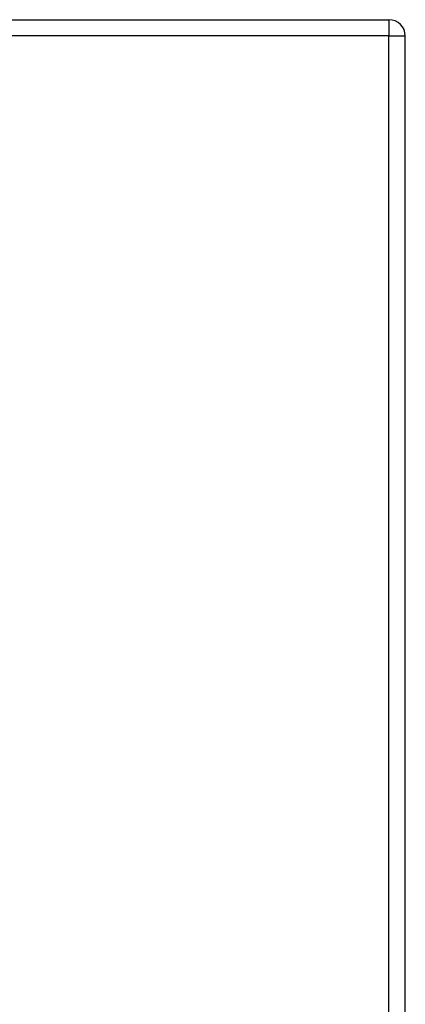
# Model space of a CAD drawing. Header units: inches. Extents: x 20 to 683, y 61 to 320.
# Tile 197 of 256: x 289.86 to 292.2, y 201.71 to 207.69. Entities that reach past the tile are written whole.
import ezdxf

# ---------------------------------------------------------------- set-up
doc = ezdxf.new("R2010")
doc.units = ezdxf.units.IN
doc.header["$MEASUREMENT"] = 0
doc.layers.add('Visible Edges(ANSI)', color=7, linetype='Continuous', lineweight=25)
doc.layers.add('Visible Tangent Edges(ANSI)', color=7, linetype='Continuous', lineweight=25)

msp = doc.modelspace()

# ---------------------------------------------------------------- linework, layer by layer
at = {"layer": 'Visible Edges(ANSI)'}
for p, q in [((220.4924, 207.6937), (292.0974, 207.6937)), ((292.1964, 183.8747), (292.1964, 207.5947))]:
    msp.add_line(p, q, dxfattribs=at)
msp.add_arc((292.0974, 207.5947), 0.099, 0, 90, dxfattribs=at)
at = {"layer": 'Visible Tangent Edges(ANSI)'}
for p, q in [((292.0974, 207.6937), (292.0974, 207.5947)), ((292.0974, 207.5947), (220.4924, 207.5947)), ((292.0974, 207.5947), (292.1964, 207.5947)), ((292.0974, 183.8747), (292.0974, 207.5947))]:
    msp.add_line(p, q, dxfattribs=at)

doc.saveas('drawing.dxf')
